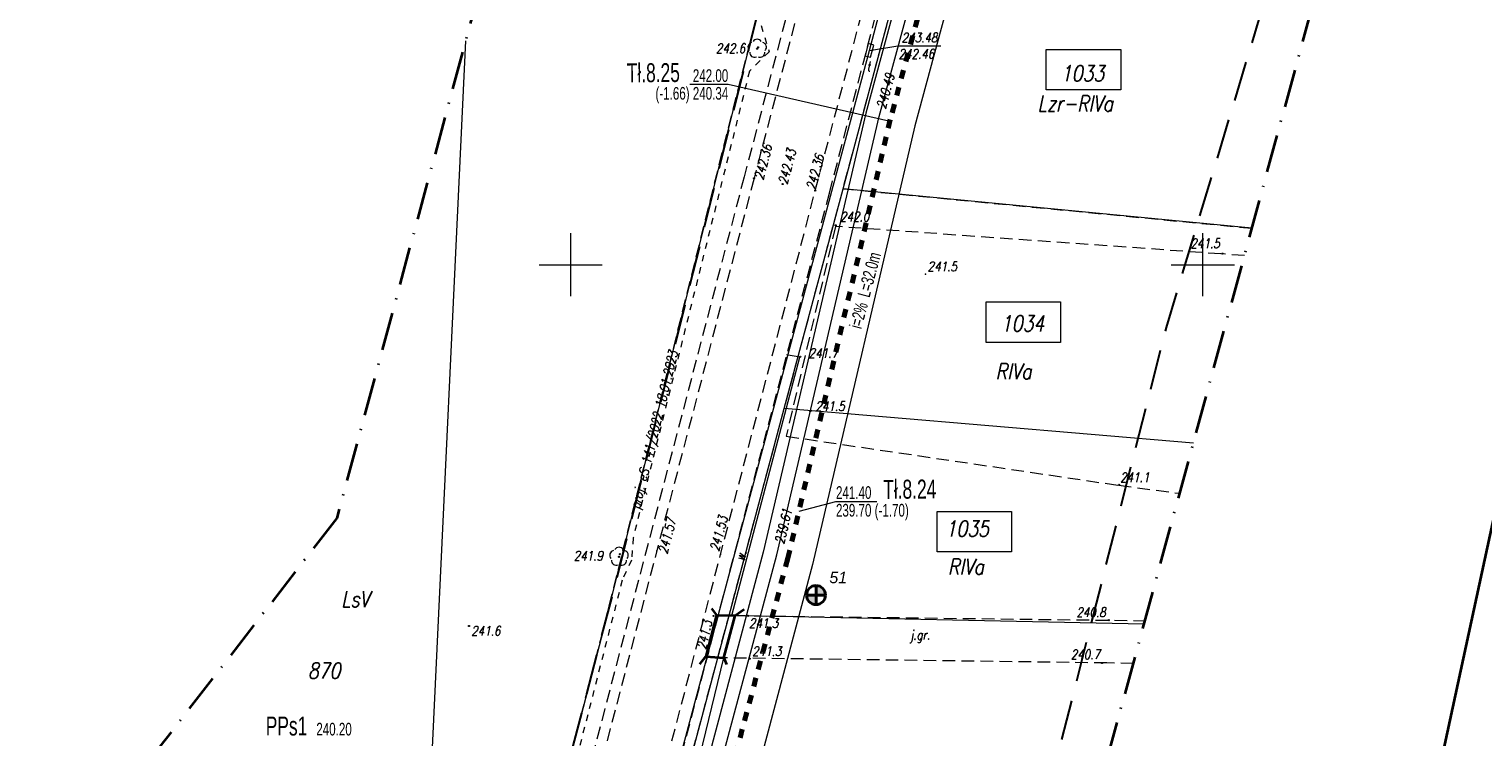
# Model space of a CAD drawing. Header units: millimetres. Extents: x 7436010 to 7436992, y 5663514 to 5666647.
# Tile 52 of 73: x 7436507 to 7436622, y 5665113 to 5665169. Entities that reach past the tile are written whole.
import ezdxf
from ezdxf.enums import TextEntityAlignment as Align

# ---------------------------------------------------------------- set-up
doc = ezdxf.new("R2010")
doc.units = ezdxf.units.MM
doc.header["$PDSIZE"] = 1
for name, pattern in [('$0$HIDDEN', [9.525, 6.35, -3.175]), ('0.7_0.7', [1.4, 0.7, -0.7]), ('1', [0]), ('3', [1, 0.5, -0.5]), ('BUR', [3, 2, -1]), ('GAK', [3.5, 2, -0.75, 0, -0.75]), ('GDE', [0]), ('GUZ', [1.5, 1, -0.5]), ('KON', [1.5, 1, -0.5]), ('KOR', [2, 1, 1]), ('KOU', [1.5, 1, -0.5]), ('UPW', [2, 1, 1])]:
    doc.linetypes.add(name, pattern=pattern)
for name, color, linetype, lineweight in [('9 JEZDNIA GRUNTOWA', 7, 'KOU', 18), ('_BB_Kanalizacja ciśnieniowa - trasa', 44, '0.7_0.7', 70), ('_CC_Tłoczny SIEĆ_opisy', 44, 'BUR', 50), ('_DZIAŁKI DO POZWOLENIA', 110, 'Continuous', 9), ('_GG_Otwory geologiczne - symbole', 10, 'Continuous', 40), ('_LINIA ROZ.LOKA', 4, '$0$HIDDEN', 30), ('DZIALKI_SYT-WYS_T_0', 7, 'Continuous', 18), ('EDZPD_L_1', 7, 'GDE', 18), ('EUZOU_T_3', 7, 'Continuous', 18), ('EUZPU_L_4', 96, 'GUZ', 18), ('EUZPU_L_6', 7, 'KON', 18), ('EUZPU_L_7', 7, 'KOR', 18), ('GG_otwory_geologiczne_geolog', 10, 'Continuous', 40), ('Linie_odn', 7, 'Continuous', 9), ('obszar odziaływania inwestcyji', 80, 'Continuous', 20), ('Podzial_sekcyjny_krzyze', 7, 'Continuous', 13), ('PunPOMIAR1', 7, 'Continuous', 18), ('RzedPOMIAR1', 7, 'Continuous', 18), ('SDROK_T_0', 7, 'Continuous', 18), ('SDRPK_L_1', 7, 'KOU', 18), ('SDRPT_L_5', 7, '1', 35), ('SIEC_ENERGETYCZNA_L_0', 1, '3', 18), ('SZZPZ_T_0', 7, 'Continuous', 18), ('UTTOA_T_0', 7, 'Continuous', 18), ('UTTOC_T_0', 30, 'Continuous', 18), ('UTTPA_T_0', 30, 'Continuous', 18), ('UTTPO_L_0', 30, '1', 18), ('UWWOC_T_0', 5, 'Continuous', 18), ('UWWPO_L_1', 5, '1', 18), ('UŻYTKI LINIE', 96, 'GUZ', 18), ('UŻYTKI OZNACZENIE', 96, 'Continuous', 18), ('WEKTOR WODOCIĄGI wo', 5, 'Continuous', 18), ('WUKOS_T_0', 7, 'Continuous', 18), ('WUKOS_T_1', 7, 'Continuous', 18), ('ZAKRES MAPY', 1, 'GAK', 35)]:
    doc.layers.add(name, color=color, linetype=linetype, lineweight=lineweight)
doc.layers.add('_CC Tłoczny PRZYDOMOWA_ tekst', color=64, linetype='Continuous')
doc.layers.add('_map', color=7, linetype='Continuous')
doc.layers.add('RAMA WYPLOT', color=3, linetype='Continuous', lineweight=35, plot=False)
doc.styles.add('K1_ACAD', font='romans.shx', dxfattribs={"width": 0.8, "oblique": 12})
doc.styles.add('PLAN 1 pop.', font='ARIALN.TTF', dxfattribs={"width": 0.8})
doc.styles.add('PLAN 2 pop.', font='ARIALN.TTF', dxfattribs={"width": 0.8})

# ---------------------------------------------------------------- blocks, each defined once
blk = doc.blocks.new('DLI')
at = {"linetype": 'Continuous'}
blk.add_circle((0, 0), 0.045, dxfattribs=at)
for centre, start, end in [((-0.36, 0.12), 102.1445, 221.86), ((0, 0.38), 30.1401, 149.8599), ((0.36, 0.12), 318.14, 77.8555), ((-0.22, -0.3), 174.1482, 293.8542), ((0.22, -0.3), 246.1458, 5.8518)]:
    blk.add_arc(centre, 0.375, start, end, dxfattribs=at)
blk = doc.blocks.new('SUUS15_07B')
at = {"linetype": 'Continuous'}
for p, q in [((0.5, 0.23), (-0.5, 0.23)), ((-0.5, 0.23), (-0.5, -0.23)), ((0.5, -0.23), (0.5, 0.23)), ((-0.5, -0.23), (0.5, -0.23))]:
    blk.add_line(p, q, dxfattribs=at)
blk = doc.blocks.new('WSP')
at = {"linetype": 'Continuous'}
blk.add_circle((0, 0), 0.045, dxfattribs=at)
blk = doc.blocks.new('STUDZ')
at = {"layer": '9 JEZDNIA GRUNTOWA', "flags": 128}
blk.add_lwpolyline([(7436563.01, 5665122.23), (7436564.03, 5665122.22), (7436592.55, 5665121.87), (7436595.42, 5665121.82)], dxfattribs=at)
at = {"layer": 'EDZPD_L_1'}
for p, q in [((7436572.53, 5665200.59), (7436562.37, 5665160.41)), ((7436571.54, 5665156.01), (7436576.73, 5665175.41)), ((7436541.69, 5665167.71), (7436538.96, 5665110.1)), ((7436562.37, 5665160.41), (7436552.59, 5665121.17)), ((7436566.89, 5665138.62), (7436571.54, 5665156.01)), ((7436603.88, 5665152.88), (7436571.54, 5665156.01)), ((7436562.52, 5665122.24), (7436566.89, 5665138.62)), ((7436599.25, 5665135.89), (7436566.89, 5665138.62)), ((7436551.4, 5665080.64), (7436562.52, 5665122.24)), ((7436595.35, 5665121.56), (7436562.52, 5665122.24)), ((7436552.59, 5665121.17), (7436549.93, 5665110.89))]:
    blk.add_line(p, q, dxfattribs=at)
at = {"layer": 'EUZPU_L_4'}
for p, q in [((7436570.94, 5665153.03), (7436567.05, 5665136.43)), ((7436601.41, 5665150.85), (7436570.94, 5665153.03)), ((7436603.29, 5665150.72), (7436601.41, 5665150.85)), ((7436567.05, 5665136.43), (7436593.33, 5665132.55)), ((7436593.33, 5665132.55), (7436598.17, 5665131.91))]:
    blk.add_line(p, q, dxfattribs=at)
at = {"layer": 'EUZPU_L_6'}
for p, q in [((7436592.41, 5665118.49), (7436562.11, 5665118.89)), ((7436594.5, 5665118.45), (7436592.41, 5665118.49))]:
    blk.add_line(p, q, dxfattribs=at)
at = {"layer": 'EUZPU_L_7'}
for p, q in [((7436562.73, 5665122.24), (7436568.13, 5665142.69)), ((7436568.13, 5665142.69), (7436567.07, 5665142.87)), ((7436561.53, 5665122.26), (7436560.68, 5665119)), ((7436562.11, 5665118.89), (7436563.01, 5665122.23)), ((7436555.52, 5665091.91), (7436562.11, 5665118.89))]:
    blk.add_line(p, q, dxfattribs=at)
at = {"layer": 'Podzial_sekcyjny_krzyze', "color": 7, "lineweight": 13}
for p, q in [((7436550, 5665147.5), (7436550, 5665152.5)), ((7436600, 5665147.5), (7436600, 5665152.5)), ((7436547.5, 5665150), (7436552.5, 5665150)), ((7436597.5, 5665150), (7436602.5, 5665150))]:
    blk.add_line(p, q, dxfattribs=at)
at = {"layer": 'PunPOMIAR1'}
for p in [(7436578.07, 5665149.26), (7436556.81, 5665127.37), (7436561.85, 5665127.07)]:
    blk.add_point(p, dxfattribs=at)
at = {"layer": 'RAMA WYPLOT', "flags": 128}
blk.add_lwpolyline([(7436469.91, 5665084.38), (7436654.27, 5665937.39), (7436791.11, 5665907.82), (7436606.75, 5665054.8)], close=True, dxfattribs=at)
at = {"layer": 'SDRPK_L_1'}
for p, q in [((7436597.42, 5665285.47), (7436563.72, 5665156.96)), ((7436598.12, 5665285.17), (7436564.5, 5665156.84)), ((7436569.34, 5665155.86), (7436603.07, 5665284.33)), ((7436570.46, 5665155.66), (7436603.93, 5665284.26)), ((7436563.72, 5665156.96), (7436518.71, 5664985.05)), ((7436564.5, 5665156.84), (7436547.69, 5665092.45)), ((7436525.21, 5664983.59), (7436570.46, 5665155.66)), ((7436552.72, 5665091.99), (7436569.34, 5665155.86))]:
    blk.add_line(p, q, dxfattribs=at)
at = {"layer": 'SDRPT_L_5'}
for p, q in [((7436561.53, 5665122.26), (7436560.68, 5665119)), ((7436561.14, 5665122.8), (7436561.53, 5665122.26)), ((7436561.53, 5665122.26), (7436563.01, 5665122.23)), ((7436562.11, 5665118.89), (7436563.01, 5665122.23)), ((7436563.01, 5665122.23), (7436563.72, 5665122.75)), ((7436560.22, 5665118.4), (7436560.68, 5665119)), ((7436560.68, 5665119), (7436562.11, 5665118.89)), ((7436562.11, 5665118.89), (7436562.32, 5665118.37))]:
    blk.add_line(p, q, dxfattribs=at)
at = {"layer": 'SIEC_ENERGETYCZNA_L_0'}
for p, q in [((7436565.06, 5665168.93), (7436565.69, 5665166.85)), ((7436565.69, 5665166.85), (7436564.14, 5665165.32)), ((7436564.14, 5665165.32), (7436554.94, 5665128.39)), ((7436554.94, 5665128.39), (7436554.82, 5665126.63)), ((7436554.82, 5665126.63), (7436554.07, 5665125.03)), ((7436554.07, 5665125.03), (7436550.42, 5665110.77))]:
    blk.add_line(p, q, dxfattribs=at)
at = {"layer": 'UTTOC_T_0'}
for p, q in [((7436573.63, 5665166.96), (7436575.88, 5665167.31)), ((7436575.88, 5665167.31), (7436579.27, 5665167.31))]:
    blk.add_line(p, q, dxfattribs=at)
at = {"layer": 'UTTPO_L_0'}
for p, q in [((7436573.63, 5665166.96), (7436633.4, 5665394.84)), ((7436553.48, 5665091.69), (7436573.63, 5665166.96))]:
    blk.add_line(p, q, dxfattribs=at)
at = {"layer": 'UŻYTKI LINIE', "flags": 128}
for points in [[(7436509.14, 5664954.61), (7436549.93, 5665110.89), (7436552.59, 5665121.17), (7436562.37, 5665160.41), (7436572.53, 5665200.59), (7436574.94, 5665209.54), (7436613.91, 5665363.63)], [(7436518.84, 5664953.13), (7436544.13, 5665053.45), (7436551.4, 5665080.64), (7436562.52, 5665122.24), (7436566.89, 5665138.62), (7436571.54, 5665156.01), (7436576.73, 5665175.41), (7436583.24, 5665199.75)], [(7436571.54, 5665156.01), (7436603.88, 5665152.88)]]:
    blk.add_lwpolyline(points, dxfattribs=at)
at = {"layer": 'WEKTOR WODOCIĄGI wo'}
for p, q in [((7436574.39, 5665161.72), (7436585.34, 5665202.15)), ((7436566.29, 5665127.03), (7436574.39, 5665161.72)), ((7436553.94, 5665080.94), (7436566.29, 5665127.03))]:
    blk.add_line(p, q, dxfattribs=at)
at = {"layer": 'ZAKRES MAPY', "ltscale": 1.5}
for points in [[(7436630.66, 5665497.39), (7436531.49, 5665129.94), (7436517.51, 5665111.87), (7436374.97, 5664551.12), (7436314.26, 5664327.89)], [(7436335.23, 5664148.26), (7436432.26, 5664518.01), (7436499.64, 5664770.19), (7436618.18, 5665205.39)]]:
    blk.add_lwpolyline(points, dxfattribs=at)
at = {"layer": 'SZZPZ_T_0'}
for p, rotation in [((7436564.75, 5665167.09), 0.06249987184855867), ((7436553.82, 5665126.89), 0.0625818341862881)]:
    blk.add_blockref('DLI', p, dxfattribs=dict(at, rotation=rotation))
at = {"layer": 'UTTPA_T_0', "rotation": 255.0142551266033}
blk.add_blockref('SUUS15_07B', (7436573.63, 5665166.96), dxfattribs=at)
at = {"layer": 'WUKOS_T_0'}
for p, rotation in [((7436564.82, 5665167.2), 0.06249987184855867), ((7436570.96, 5665153.12), 0.06252719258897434), ((7436601.55, 5665150.88), 0.0625818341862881), ((7436568.15, 5665142.72), 0.06255451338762), ((7436568.95, 5665138.42), 0.06255451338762), ((7436593.37, 5665132.58), 0.0625818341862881), ((7436553.89, 5665127.1), 0.0625818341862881), ((7436561.3, 5665122.21), 0.0625818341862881), ((7436564.03, 5665122.22), 0.0625818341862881), ((7436541.95, 5665121.41), 0.06260915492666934), ((7436592.55, 5665121.87), 0.0625818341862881), ((7436564.15, 5665118.83), 0.0625818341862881), ((7436592.02, 5665118.48), 0.0625818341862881)]:
    blk.add_blockref('WSP', p, dxfattribs=dict(at, rotation=rotation))
for p in [(7436564.5, 5665156.84), (7436566.76, 5665156.38), (7436569.34, 5665155.86)]:
    blk.add_blockref('WSP', p, dxfattribs=at)
at = {"layer": 'DZIALKI_SYT-WYS_T_0', "style": 'K1_ACAD', "oblique": 12, "width": 0.8}
for s, p in [('1033', (7436590.48, 5665165.14)), ('1034', (7436585.74, 5665145.35)), ('1035', (7436581.36, 5665129.11)), ('870', (7436530.5, 5665117.87))]:
    blk.add_text(s, height=1.25, dxfattribs=at).set_placement(p, align=Align.MIDDLE)
at = {"layer": 'EUZOU_T_3', "style": 'K1_ACAD', "oblique": 12, "width": 0.8}
blk.add_text('w.', height=0.75, rotation=74.6872, dxfattribs=at).set_placement((7436563.46, 5665127), align=Align.MIDDLE)
at = {"layer": 'RzedPOMIAR1', "style": 'K1_ACAD', "oblique": 12, "width": 0.8}
blk.add_text('241.5', height=0.75, dxfattribs=at).set_placement((7436578.23, 5665149.49))
for s, rotation, p in [('241.57', 75.3686, (7436557.63, 5665127.06)), ('241.53', 75.4142, (7436561.72, 5665127.26))]:
    blk.add_text(s, height=0.75, rotation=rotation, dxfattribs=at).set_placement(p)
at = {"layer": 'SDROK_T_0', "style": 'K1_ACAD', "oblique": 12, "width": 0.8}
blk.add_text('j.gr.', height=0.75, rotation=1.0677, dxfattribs=at).set_placement((7436578.42, 5665120.72), align=Align.MIDDLE_RIGHT)
at = {"layer": 'SIEC_ENERGETYCZNA_L_0', "style": 'K1_ACAD', "oblique": 12, "width": 0.8}
blk.add_text('proj. eS 141/2022 18.01.2023', height=0.75, rotation=76.2301, dxfattribs=at).set_placement((7436555.44, 5665130.62))
at = {"layer": 'UTTOA_T_0', "style": 'K1_ACAD', "oblique": 12, "width": 0.8}
blk.add_text('t', height=0.75, dxfattribs=at).set_placement((7436573.39, 5665165.32))
at = {"layer": 'UTTOC_T_0', "style": 'K1_ACAD', "oblique": 12, "width": 0.8}
for s, p in [('243.48', (7436576.17, 5665168.35)), ('242.46', (7436575.92, 5665167.05))]:
    blk.add_text(s, height=0.75, rotation=0.0896, dxfattribs=at).set_placement(p, align=Align.TOP_LEFT)
at = {"layer": 'UWWOC_T_0', "style": 'K1_ACAD', "oblique": 12, "width": 0.8}
for s, rotation, p in [('240.49', 74.8417, (7436574.9, 5665162.27)), ('239.61', 76.8736, (7436566.86, 5665127.83))]:
    blk.add_text(s, height=0.75, rotation=rotation, dxfattribs=at).set_placement(p)
at = {"layer": 'UŻYTKI OZNACZENIE', "style": 'K1_ACAD', "oblique": 12, "width": 0.8}
for s, p in [('Lzr-RIVa', (7436586.93, 5665163.38)), ('RIVa', (7436583.62, 5665142.19)), ('RIVa', (7436579.85, 5665126.73)), ('LsV', (7436531.85, 5665124.16))]:
    blk.add_text(s, height=1.25, dxfattribs=at).set_placement(p, align=Align.TOP_LEFT)
at = {"layer": 'WUKOS_T_1', "style": 'K1_ACAD', "oblique": 12, "width": 0.8}
for s, rotation, p in [('242.6', 0.0625, (7436563.8, 5665167.12)), ('241.9', 0.0626, (7436552.55, 5665126.97))]:
    blk.add_text(s, height=0.75, rotation=rotation, dxfattribs=at).set_placement(p, align=Align.MIDDLE_RIGHT)
for s, rotation, p in [('242.36', 75.3266, (7436564.5, 5665156.84)), ('241.5', 0.0626, (7436569.35, 5665139.18)), ('240.8', 0.0626, (7436590, 5665122.88)), ('241.6', 0.0626, (7436542.13, 5665121.4)), ('241.3', 0.0626, (7436564.1, 5665122.01))]:
    blk.add_text(s, height=0.75, rotation=rotation, dxfattribs=at).set_placement(p, align=Align.TOP_LEFT)
blk.add_text('242.43', height=0.75, rotation=75.287, dxfattribs=at).set_placement((7436566.76, 5665156.38), align=Align.MIDDLE_LEFT)
for s, rotation, p in [('242.36', 75.287, (7436569.34, 5665155.86)), ('241.5', 0.0626, (7436599.02, 5665151.31)), ('241.7', 0.0626, (7436568.82, 5665142.63)), ('241.1', 0.0626, (7436593.45, 5665132.8)), ('241.3', 77.4488, (7436560.69, 5665119.5)), ('241.3', 0.0626, (7436564.35, 5665119.04)), ('240.7', 0.0626, (7436589.55, 5665118.79))]:
    blk.add_text(s, height=0.75, rotation=rotation, dxfattribs=at).set_placement(p)
blk.add_text('242.0', height=0.75, rotation=0.0625, dxfattribs=at).set_placement((7436572.46, 5665153.43), align=Align.CENTER)
blk = doc.blocks.new('A$C759113EB')
at = {"linetype": '1'}
h = blk.add_hatch(color=1, dxfattribs=at)
h.dxf.hatch_style = 1
h.paths.add_polyline_path([(1.5, 1.5), (3, 1.5, 0.414214), (1.5, 3)])
h.paths.add_polyline_path([(1.5, 1.5), (0, 1.5, 0.414214), (1.5, 0)])
at = {"layer": 'GG_otwory_geologiczne_geolog', "color": 10}
for p, q in [((1.5, 3), (1.5, 0)), ((0, 1.5), (3, 1.5))]:
    blk.add_line(p, q, dxfattribs=at)
at = {"layer": 'GG_otwory_geologiczne_geolog', "color": 1}
for start, end in [(90, 180), (270, 0)]:
    blk.add_arc((1.5, 1.5), 1.5, start, end, dxfattribs=at)
at = {"layer": 'GG_otwory_geologiczne_geolog', "color": 10}
for start, end in [(0, 90), (180, 270)]:
    blk.add_arc((1.5, 1.5), 1.5, start, end, dxfattribs=at)

msp = doc.modelspace()

# ---------------------------------------------------------------- linework, layer by layer
at = {"layer": '_BB_Kanalizacja ciśnieniowa - trasa'}
msp.add_lwpolyline([(7436586.21, 5665201.89), (7436575.27, 5665161.49), (7436567.17, 5665126.77), (7436555.88, 5665084.32), (7436541.9, 5665088.03), (7436532.57, 5665051.29), (7436507.46, 5664952.47), (7436520.49, 5664950.76), (7436516.15, 5664933.38), (7436510.17, 5664909.96), (7436492.57, 5664844.86), (7436477.59, 5664837.26), (7436477.03, 5664835.39), (7436464.86, 5664790.14), (7436456.01, 5664757.43), (7436447.45, 5664725.73), (7436440.97, 5664701.75), (7436430.52, 5664663.09), (7436420.3, 5664625.08), (7436401.25, 5664552.57), (7436390.78, 5664512.64), (7436347.69, 5664347.78)], dxfattribs=at)
at = {"layer": '_DZIAŁKI DO POZWOLENIA'}
for points in [[(7436587.61, 5665167.04), (7436593.5, 5665167.04), (7436593.5, 5665163.84), (7436587.61, 5665163.84)], [(7436582.86, 5665147.05), (7436588.75, 5665147.05), (7436588.75, 5665143.85), (7436582.86, 5665143.85)], [(7436578.97, 5665130.47), (7436584.86, 5665130.47), (7436584.86, 5665127.27), (7436578.97, 5665127.27)]]:
    msp.add_lwpolyline(points, close=True, dxfattribs=at)
at = {"layer": '_LINIA ROZ.LOKA', "ltscale": 0.5, "flags": 128}
msp.add_lwpolyline([(7436769.82, 5666386.17), (7436785.63, 5666401.9), (7436777.17, 5666339.85), (7436769.64, 5666284.84), (7436763.69, 5666241.33), (7436758.71, 5666204.87), (7436747, 5666120.48), (7436746.67, 5666118.16), (7436746, 5666112.25), (7436742.68, 5666086.95), (7436737.87, 5666050.31), (7436735.79, 5666034.48), (7436729.16, 5665983.96), (7436725.41, 5665955.37), (7436721.16, 5665922.94), (7436716.68, 5665892.75), (7436714.65, 5665879.5), (7436710.7, 5665853.65), (7436705.91, 5665822.36), (7436701.24, 5665791.78), (7436696.68, 5665761.99), (7436693.36, 5665740.28), (7436692.49, 5665734.57), (7436691.24, 5665725.21), (7436686.82, 5665692.28), (7436686.24, 5665687.98), (7436687.02, 5665687.87), (7436687.8, 5665687.76), (7436688.43, 5665687.68), (7436689.73, 5665687.5), (7436691.7, 5665687.22), (7436695.05, 5665686.76), (7436699.59, 5665686.13), (7436703.87, 5665685.5), (7436710.05, 5665684.69), (7436704.14, 5665626.72), (7436692.35, 5665554.03), (7436684.4, 5665507.89), (7436678.95, 5665476.38), (7436678.11, 5665452.58), (7436669.82, 5665424.53), (7436658.74, 5665384.42), (7436649.92, 5665353.22), (7436656.07, 5665352.41), (7436640.53, 5665294.18), (7436627.07, 5665248.66), (7436617.8, 5665220.56), (7436609.03, 5665184.74), (7436597.09, 5665145.04), (7436586.74, 5665104.18), (7436580.26, 5665077.61), (7436551.4, 5665080.63), (7436544.13, 5665053.46), (7436541.65, 5665043.68), (7436535.65, 5665019.89), (7436527.28, 5664986.71), (7436518.85, 5664953.13), (7436540.24, 5664951.29), (7436527.27, 5664905.09), (7436512.89, 5664848.87), (7436512.75, 5664848.25), (7436491.25, 5664843.66), (7436490.45, 5664840.42), (7436488.75, 5664840.17), (7436485.59, 5664828.52), (7436480.77, 5664810.69), (7436477.56, 5664798.83), (7436470.05, 5664771.07), (7436466.78, 5664758.91), (7436461, 5664737.53), (7436453.38, 5664709.45), (7436450.49, 5664698.66), (7436449.29, 5664694.23), (7436447.88, 5664689), (7436444.73, 5664677.41), (7436439.73, 5664658.88), (7436430.8, 5664625.84), (7436422.09, 5664592.64), (7436411.81, 5664553.45), (7436402.82, 5664519.11), (7436395.06, 5664489.58), (7436386.91, 5664458.42), (7436380.7, 5664434.66), (7436376.52, 5664418.9), (7436373.4, 5664406.85), (7436371.23, 5664398.64), (7436365.4, 5664376.39), (7436360.19, 5664356.59), (7436358.97, 5664351.96), (7436370.07, 5664349.72), (7436345.74, 5664252.38), (7436338.1, 5664221.81), (7436346.56, 5664219.64), (7436332.96, 5664172.83), (7436327.71, 5664153.96), (7436320.71, 5664127.65), (7436315.85, 5664109.04), (7436293.51, 5664105.67), (7436291.78, 5664098.99), (7436311.25, 5664095.22), (7436305.86, 5664069.9), (7436301.25, 5664052.5), (7436298.26, 5664034.7), (7436295.23, 5664016.7), (7436294.2, 5663992.36), (7436295.68, 5663969.32), (7436298.86, 5663944.9), (7436305.05, 5663922.42), (7436309.37, 5663907.37), (7436310.08, 5663904.28), (7436287.94, 5663894.27), (7436287.89, 5663894.23), (7436289.29, 5663888.17), (7436307.22, 5663896.42), (7436313.56, 5663878.37), (7436316.82, 5663864.36), (7436323.1, 5663841.84), (7436323.62, 5663840.35), (7436302.73, 5663832.55), (7436306.08, 5663818.61), (7436328.59, 5663826.53), (7436335.3, 5663807.88), (7436346.49, 5663776.83), (7436347.27, 5663774.44), (7436325.84, 5663769.72), (7436328.27, 5663765.49), (7436328.27, 5663765.49), (7436337.73, 5663749.26), (7436355.95, 5663758.12), (7436369.04, 5663743.04), (7436379.22, 5663723.73), (7436386.59, 5663707.33), (7436393.78, 5663687.44), (7436394.54, 5663683.16), (7436386.12, 5663681.18), (7436375.06, 5663673.19), (7436376.66, 5663669.4), (7436378.04, 5663665.37), (7436383.14, 5663649.89), (7436385.45, 5663641.27), (7436392.56, 5663614.94), (7436402.77, 5663597.55), (7436404.55, 5663594.36), (7436398.14, 5663579.56), (7436383.47, 5663579.87), (7436383.47, 5663598.95), (7436383.54, 5663613.76), (7436381.27, 5663622.16), (7436375.49, 5663643.65), (7436374.49, 5663647.41), (7436373.19, 5663652.22), (7436366.81, 5663649.77), (7436363.11, 5663660.13), (7436369.06, 5663664.53), (7436367.98, 5663667.46), (7436362.42, 5663663.46), (7436351.03, 5663690.17), (7436348.92, 5663700.66), (7436355.28, 5663701.41), (7436350.01, 5663711.55), (7436342.68, 5663723.84), (7436323.69, 5663721.1), (7436294.62, 5663770.74), (7436268.86, 5663766.23), (7436263.07, 5663785.82), (7436260.04, 5663784.81), (7436254.69, 5663782.73), (7436252.46, 5663789.25), (7436260.43, 5663792.4), (7436278.16, 5663799.5), (7436285.7, 5663801.99), (7436278.82, 5663825.68), (7436273.4, 5663846.93), (7436269.39, 5663864.94), (7436284.57, 5663868.62), (7436282.66, 5663876.99), (7436274.79, 5663875.66), (7436272.43, 5663887.4), (7436280.04, 5663888.29), (7436279.11, 5663892.09), (7436269.52, 5663890.93), (7436263.1, 5663914.55), (7436258.6, 5663935.85), (7436251.25, 5663959.73), (7436247.77, 5663974.33), (7436257.81, 5663977.45), (7436257.7, 5663985.66), (7436257.6, 5663994.26), (7436254.81, 5664004.46), (7436251.48, 5664016.71), (7436250.55, 5664027.07), (7436249.49, 5664037.26), (7436242.69, 5664037.33), (7436241.68, 5664048.83), (7436240.9, 5664065.75), (7436219.89, 5664094.24), (7436221.99, 5664101.65), (7436224.11, 5664100.45), (7436249.12, 5664102.02), (7436242.68, 5664108.3), (7436226.64, 5664128.31), (7436226.02, 5664140.26), (7436224.84, 5664141.85), (7436219.24, 5664143.56), (7436189.72, 5664143.16), (7436172.24, 5664151.73), (7436160.04, 5664157.7), (7436156.65, 5664159.35), (7436144.81, 5664164.95), (7436142.54, 5664166.01), (7436135.05, 5664171.55), (7436122.04, 5664181.32), (7436108.22, 5664191.49), (7436106.94, 5664192.44), (7436096.69, 5664202.79), (7436089.7, 5664209.89), (7436082.36, 5664217.23), (7436065.98, 5664208.51), (7436054.19, 5664202.18), (7436048.15, 5664211.64), (7436077.49, 5664231.59), (7436078.11, 5664230.8), (7436082.88, 5664224.7), (7436088.01, 5664218.66), (7436091.26, 5664215.4), (7436100.88, 5664205.31), (7436105.44, 5664200.58), (7436107, 5664199), (7436108.61, 5664197.36), (7436109.38, 5664196.58), (7436109.54, 5664196.42), (7436113.39, 5664193.77), (7436117.54, 5664190.76), (7436126.19, 5664184.59), (7436131.52, 5664180.7), (7436136.12, 5664196.77), (7436147.66, 5664192.78), (7436144.07, 5664181.29), (7436141.62, 5664173.45), (7436149.98, 5664169.14), (7436161.93, 5664163.01), (7436166.87, 5664160.46), (7436176.13, 5664155.71), (7436190.6, 5664148.29), (7436211.64, 5664148.49), (7436219.97, 5664148.58), (7436227.76, 5664146.18), (7436230.92, 5664142.23), (7436230.7, 5664137.63), (7436231.98, 5664130.14), (7436242.86, 5664115.22), (7436255.74, 5664102.74), (7436277.11, 5664081.5), (7436279.29, 5664110.77), (7436287.11, 5664140.3), (7436294.81, 5664168.38), (7436300.41, 5664167.93), (7436303.62, 5664180.05), (7436314.75, 5664222.52), (7436320.67, 5664244.51), (7436329.29, 5664276.33), (7436339.49, 5664314.22), (7436347.35, 5664343.31), (7436344.05, 5664344.14), (7436348.21, 5664369.31), (7436371.21, 5664451.73), (7436387.62, 5664516.96), (7436415.59, 5664621.21), (7436434.67, 5664694.68), (7436464.45, 5664803.67), (7436472.92, 5664837.82), (7436477.35, 5664838.62), (7436478.21, 5664841.78), (7436481.51, 5664853.98), (7436494.03, 5664899.69), (7436502.4, 5664930.23), (7436504.59, 5664938.28), (7436507.77, 5664949.8), (7436500.72, 5664950), (7436508.91, 5664982.67), (7436528.12, 5665058.56), (7436539.99, 5665099.16), (7436546.5, 5665097.77), (7436553.59, 5665124.94), (7436568.61, 5665185.17), (7436573.13, 5665202.81), (7436575.09, 5665210.14), (7436580.01, 5665229.57), (7436583.77, 5665244.51), (7436593.84, 5665284.25), (7436602.23, 5665317.29), (7436613.91, 5665363.64), (7436618.24, 5665380.68), (7436630.04, 5665427.09), (7436635.6, 5665448.86), (7436641.55, 5665472.26), (7436645.6, 5665488.17), (7436647.47, 5665501.71), (7436650.05, 5665519.83), (7436651.53, 5665531.05), (7436655.66, 5665560.73), (7436662.17, 5665607.71), (7436664.22, 5665622.58), (7436669.04, 5665657.29), (7436673.24, 5665687.67), (7436669.13, 5665688.35), (7436676.29, 5665740.38), (7436691.42, 5665845.09), (7436699.67, 5665904.31), (7436707.4, 5665965.13), (7436522.2, 5665967.37), (7436460.27, 5665974.02), (7436461.79, 5665994.07), (7436645.18, 5665988.69), (7436704.6, 5665987.73), (7436718.23, 5666087.22), (7436731.41, 5666189.83), (7436742.14, 5666261.15), (7436750, 5666316.48), (7436754.58, 5666343.8), (7436764.08, 5666343.13), (7436769.82, 5666386.17)], dxfattribs=at)
at = {"layer": 'Linie_odn'}
for points in [[(7436575.15, 5665161.36), (7436562.46, 5665164.26), (7436559.43, 5665164.26)], [(7436568.08, 5665130.49), (7436570.98, 5665131.27), (7436574.21, 5665131.27)]]:
    msp.add_lwpolyline(points, dxfattribs=at)
at = {"layer": 'obszar odziaływania inwestcyji', "ltscale": 2}
for points in [[(7436603.47, 5665258.03), (7436600.18, 5665245.69), (7436594.16, 5665223.52), (7436588.14, 5665201.36), (7436577.21, 5665161), (7436569.11, 5665126.28), (7436557.3, 5665081.87), (7436543.26, 5665085.24), (7436534.85, 5665052.15)], [(7436584.28, 5665202.41), (7436573.33, 5665161.98), (7436565.23, 5665127.25), (7436554.76, 5665087.87), (7436540.5, 5665091.27), (7436530.63, 5665051.78), (7436504.97, 5664950.78), (7436518.01, 5664949.07), (7436514.21, 5664933.87), (7436508.23, 5664910.47), (7436490.87, 5664846.24), (7436479.06, 5664838.86), (7436475.54, 5664837.55), (7436462.93, 5664790.66), (7436454.08, 5664757.95), (7436445.52, 5664726.25), (7436439.04, 5664702.28), (7436428.58, 5664663.61), (7436418.37, 5664625.59), (7436399.32, 5664553.08), (7436388.85, 5664513.15), (7436345.23, 5664346.3)]]:
    msp.add_lwpolyline(points, dxfattribs=at)
at = {"layer": 'UWWPO_L_1', "linetype": 'UPW'}
for p, q in [((7436574.39, 5665161.72), (7436585.34, 5665202.15)), ((7436566.29, 5665127.03), (7436574.39, 5665161.72)), ((7436553.94, 5665080.94), (7436566.29, 5665127.03))]:
    msp.add_line(p, q, dxfattribs=at)

# ---------------------------------------------------------------- block references
at = {"layer": '_GG_Otwory geologiczne - symbole', "xscale": 0.5, "yscale": 0.5, "zscale": 0.5}
msp.add_blockref('A$C759113EB', (7436568.65, 5665123.11), dxfattribs=at)
at = {"layer": '_map'}
msp.add_blockref('STUDZ', (0, 0), dxfattribs=at)

# ---------------------------------------------------------------- texts
at = {"layer": '_CC Tłoczny PRZYDOMOWA_ tekst', "width": 0.8}
for s, height, style, p in [('PPs1', 1.5, 'PLAN 1 pop.', (7436525.88, 5665112.75)), ('240.20', 1, 'PLAN 2 pop.', (7436529.88, 5665112.75))]:
    msp.add_text(s, height=height, dxfattribs=dict(at, style=style)).set_placement(p)
at = {"layer": '_CC_Tłoczny SIEĆ_opisy', "width": 0.8}
for s, height, rotation, style, p in [('Tł.8.25', 1.5, 0.4664, 'PLAN 1 pop.', (7436558.64, 5665164.46)), ('i=2%', 1, 75.1142, 'PLAN 2 pop.', (7436573.52, 5665146.86))]:
    msp.add_text(s, height=height, rotation=rotation, dxfattribs=dict(at, style=style)).set_placement(p, align=Align.RIGHT)
at = {"layer": '_CC_Tłoczny SIEĆ_opisy', "style": 'PLAN 2 pop.', "width": 0.8}
for s, p in [('242.00', (7436562.46, 5665164.46)), ('(-1.66) 240.34', (7436562.46, 5665163.06))]:
    msp.add_text(s, height=1, dxfattribs=at).set_placement(p, align=Align.RIGHT)
at = {"layer": '_CC_Tłoczny SIEĆ_opisy', "width": 0.8}
for s, height, rotation, style, p in [('L=32.0m', 1, 75.1142, 'PLAN 2 pop.', (7436573.63, 5665147.35)), ('Tł.8.24', 1.5, 0.4664, 'PLAN 1 pop.', (7436574.72, 5665131.47))]:
    msp.add_text(s, height=height, rotation=rotation, dxfattribs=dict(at, style=style)).set_placement(p)
at = {"layer": '_CC_Tłoczny SIEĆ_opisy', "style": 'PLAN 2 pop.', "width": 0.8}
for s, p in [('241.40', (7436570.98, 5665131.47)), ('239.70 (-1.70)', (7436570.98, 5665130.07))]:
    msp.add_text(s, height=1, dxfattribs=at).set_placement(p)
at = {"layer": '_GG_Otwory geologiczne - symbole', "insert": (7436570.46, 5665125.7), "char_height": 0.9, "width": 2.4446, "attachment_point": 1}
msp.add_mtext('{\\fArial|b0|i1|c238|p34;51}', dxfattribs=at)

doc.saveas('drawing.dxf')
